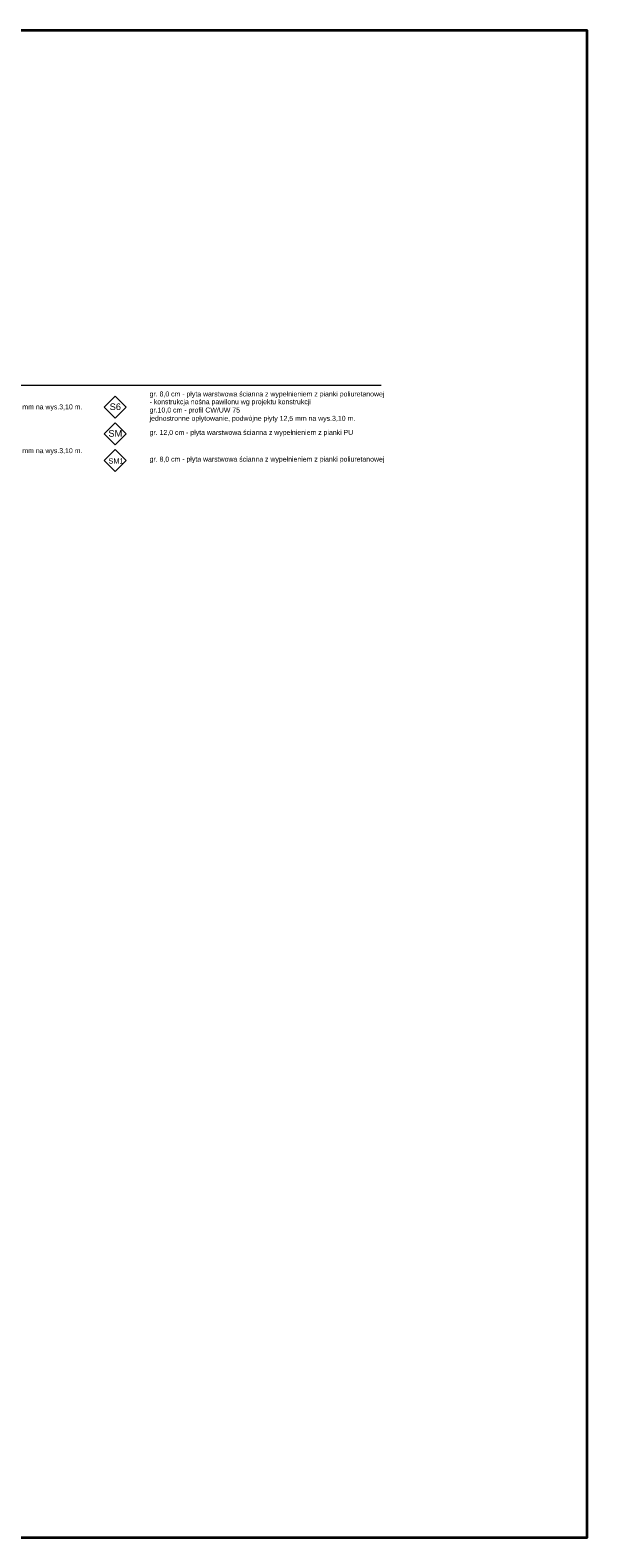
# Model space of a CAD drawing. Header units: millimetres. Extents: x 2016045 to 2079203, y -1576958 to -1542749.
# Tile 109 of 109: x 2066573 to 2079203, y -1576958 to -1542749. Entities that reach past the tile are written whole.
import ezdxf

# ---------------------------------------------------------------- set-up
doc = ezdxf.new("R2010")
doc.units = ezdxf.units.MM
doc.header["$MEASUREMENT"] = 0
for name, color, linetype, lineweight in [('Budowlane - Opisy_Nr_pióra__1', 7, 'Continuous', 0), ('Budowlane - Opisy_Nr_pióra__7', 7, 'Continuous', 13), ('Wyposazenie Wew - Meble 3D_Nr_pióra__7', 7, 'Continuous', 13)]:
    doc.layers.add(name, color=color, linetype=linetype, lineweight=lineweight)
doc.layers.add('Linie PT_Nr_pióra__3', color=7, linetype='Continuous', lineweight=35, true_color=0x008200)
doc.styles.add('GENERATED_STYLE_1', font='arial.ttf')

msp = doc.modelspace()

# ---------------------------------------------------------------- linework, layer by layer
at = {"layer": 'Budowlane - Opisy_Nr_pióra__1', "linetype": 'Continuous'}
for p, q in [((2068502.9, -1551054), (2068252.9, -1551304)), ((2068252.9, -1551304), (2068502.9, -1551554)), ((2068752.9, -1551304), (2068502.9, -1551054)), ((2068502.9, -1551554), (2068752.9, -1551304)), ((2068502.9, -1551660.3), (2068252.9, -1551910.3)), ((2068752.9, -1551910.3), (2068502.9, -1551660.3)), ((2068252.9, -1551910.3), (2068502.9, -1552160.3)), ((2068502.9, -1552160.3), (2068752.9, -1551910.3)), ((2068502.9, -1552266.7), (2068252.9, -1552516.7)), ((2068752.9, -1552516.7), (2068502.9, -1552266.7)), ((2068252.9, -1552516.7), (2068502.9, -1552766.7)), ((2068502.9, -1552766.7), (2068752.9, -1552516.7))]:
    msp.add_line(p, q, dxfattribs=at)
at = {"layer": 'Linie PT_Nr_pióra__3', "linetype": 'Continuous', "flags": 128}
msp.add_lwpolyline([(2016044.8, -1542749.1), (2079202.5, -1542749.1), (2079202.5, -1576957.7), (2016044.8, -1576957.7)], close=True, dxfattribs=at)
at = {"layer": 'Wyposazenie Wew - Meble 3D_Nr_pióra__7', "linetype": 'Continuous'}
msp.add_line((2056286.9, -1550804), (2074539.3, -1550804), dxfattribs=at)

# ---------------------------------------------------------------- texts
at = {"layer": 'Budowlane - Opisy_Nr_pióra__7', "linetype": 'Continuous', "attachment_point": 7, "style": 'GENERATED_STYLE_1'}
for s, insert, char_height in [('\\A1;{\\fArial|b0|i0|c238|p38;gr. 8,0 cm - płyta warstwowa ścianna z wypełnieniem z pianki poliuretanowej}', (2069281.9, -1551094), 112.5), ('\\A1;{\\fArial|b0|i0|c238|p38;dwustronne opłytowanie, podwójne płyty 12,5 mm na wys.3,10 m.}', (2063190.1, -1551386.2), 112.5), ('\\A1;{\\fArial|b0|i0|c238|p38;S6}', (2068377.1, -1551370.5), 150), ('\\A1;{\\fArial|b0|i0|c238|p38;- konstrukcja nośna pawilonu wg projektu konstrukcji}', (2069281.9, -1551270.4), 112.5), ('\\A1;{\\fArial|b0|i0|c238|p38;gr.10,0 cm - profil CW/UW 75}', (2069281.9, -1551458.6), 112.5), ('\\A1;{\\fArial|b0|i0|c238|p38;jednostronne opłytowanie, podwójne płyty 12,5 mm na wys.3,10 m.}', (2069281.9, -1551647), 112.5), ('\\A1;{\\fArial|b0|i0|c238|p38;SM}', (2068348.6, -1551976.8), 150), ('\\A1;{\\fArial|b0|i0|c238|p38;gr. 12,0 cm - płyta warstwowa ścianna z wypełnieniem z pianki PU}', (2069281.9, -1551966.7), 112.5), ('\\A1;{\\fArial|b0|i0|c238|p38;dwustronne opłytowanie, podwójne płyty 12,5 mm na wys.3,10 m.}', (2063190.1, -1552380.3), 112.5), ('\\A1;{\\fArial|b0|i0|c238|p38;SM1}', (2068348.6, -1552585.4), 120), ('\\A1;{\\fArial|b0|i0|c238|p38;gr. 8,0 cm - płyta warstwowa ścianna z wypełnieniem z pianki poliuretanowej}', (2069281.9, -1552573), 112.5)]:
    msp.add_mtext(s, dxfattribs=dict(at, insert=insert, char_height=char_height))

doc.saveas('drawing.dxf')
